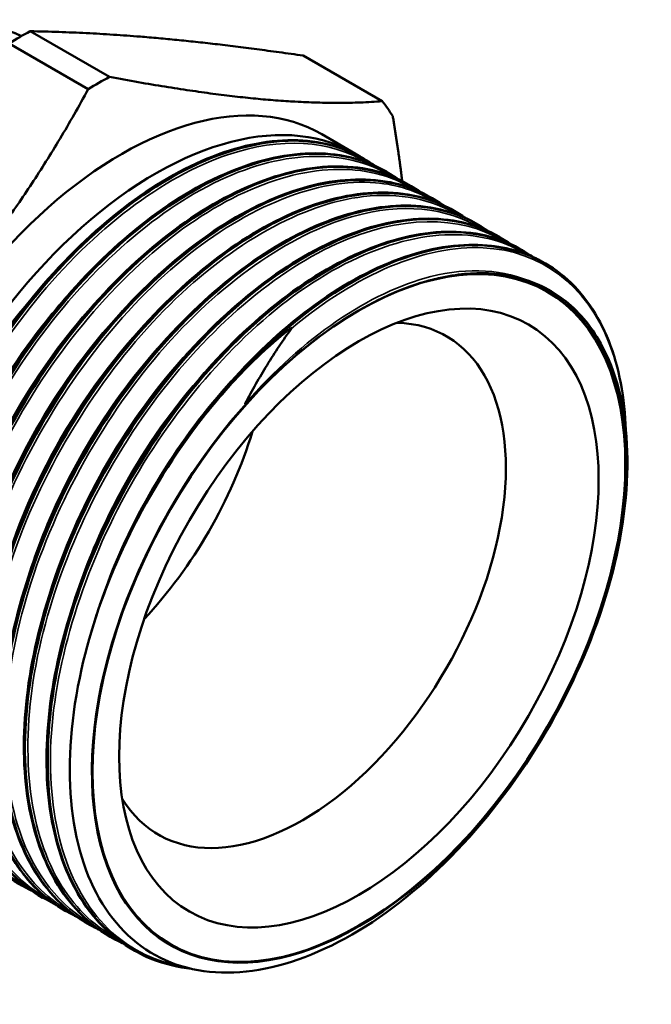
# Model space of a CAD drawing. Header units: millimetres. Extents: x -411 to 1140, y -69 to 356.
# Tile 12 of 25: x 145 to 165, y 115 to 146. Entities that reach past the tile are written whole.
import ezdxf

# ---------------------------------------------------------------- set-up
doc = ezdxf.new("R2010")
doc.units = ezdxf.units.MM
doc.layers.add('Видимые тонкие (ГОСТ)', color=7, linetype='Continuous', lineweight=35)
doc.layers.add('Видимый контур (ГОСТ)', color=7, linetype='Continuous', lineweight=50)

msp = doc.modelspace()

# ---------------------------------------------------------------- linework, layer by layer
at = {"layer": 'Видимые тонкие (ГОСТ)'}
for points, knots in [([(143.997, 119.857), (143.061, 120.378), (142.318, 121.241), (141.851, 122.385), (141.087, 124.252), (141.061, 126.853), (141.773, 129.572), (142.483, 132.283), (143.921, 135.087), (145.738, 137.325), (147.551, 139.558), (149.727, 141.208), (151.746, 141.89), (153.404, 142.451), (154.946, 142.355), (156.125, 141.642)], [51.040044, 51.040044, 51.040044, 51.040044, 51.478697, 51.478697, 51.478697, 52.194948, 52.194948, 52.194948, 52.909102, 52.909102, 52.909102, 53.621463, 53.621463, 53.621463, 54.206458, 54.206458, 54.206458, 54.206458]), ([(144.705, 119.449), (144.047, 119.811), (143.485, 120.34), (143.05, 121.022), (142.043, 122.597), (141.72, 124.974), (142.148, 127.602), (142.581, 130.257), (143.779, 133.144), (145.448, 135.58), (147.116, 138.013), (149.24, 139.974), (151.309, 141.003), (153.375, 142.03), (155.369, 142.118), (156.812, 141.25), (156.819, 141.245), (156.827, 141.241), (156.834, 141.236)], [44.756858, 44.756858, 44.756858, 44.756858, 45.063913, 45.063913, 45.063913, 45.773227, 45.773227, 45.773227, 46.489746, 46.489746, 46.489746, 47.205159, 47.205159, 47.205159, 47.919544, 47.919544, 47.919544, 47.923272, 47.923272, 47.923272, 47.923272]), ([(145.411, 119.038), (145.018, 119.252), (144.66, 119.527), (144.344, 119.861), (143.11, 121.16), (142.518, 123.339), (142.701, 125.885), (142.884, 128.43), (143.84, 131.321), (145.337, 133.879), (146.832, 136.435), (148.855, 138.637), (150.921, 139.969), (152.986, 141.3), (155.076, 141.75), (156.694, 141.219), (156.993, 141.12), (157.276, 140.988), (157.54, 140.825)], [38.473673, 38.473673, 38.473673, 38.473673, 38.656737, 38.656737, 38.656737, 39.370278, 39.370278, 39.370278, 40.083368, 40.083368, 40.083368, 40.796024, 40.796024, 40.796024, 41.508267, 41.508267, 41.508267, 41.640087, 41.640087, 41.640087, 41.640087]), ([(146.117, 118.625), (146.067, 118.652), (146.018, 118.681), (145.969, 118.71), (144.484, 119.61), (143.558, 121.446), (143.4, 123.793), (143.243, 126.138), (143.856, 128.974), (145.088, 131.639), (146.356, 134.381), (148.271, 136.918), (150.352, 138.625), (152.392, 140.3), (154.574, 141.164), (156.371, 141.016), (157.062, 140.959), (157.693, 140.752), (158.246, 140.412)], [32.190488, 32.190488, 32.190488, 32.190488, 32.213752, 32.213752, 32.213752, 32.924085, 32.924085, 32.924085, 33.634267, 33.634267, 33.634267, 34.364943, 34.364943, 34.364943, 35.081594, 35.081594, 35.081594, 35.356902, 35.356902, 35.356902, 35.356902]), ([(146.825, 118.218), (145.508, 118.953), (144.589, 120.386), (144.244, 122.277), (143.846, 124.456), (144.211, 127.224), (145.248, 129.933), (146.285, 132.642), (147.983, 135.271), (149.938, 137.204), (151.892, 139.136), (154.086, 140.357), (155.997, 140.584), (157.109, 140.716), (158.12, 140.51), (158.954, 140.003)], [25.907302, 25.907302, 25.907302, 25.907302, 26.525098, 26.525098, 26.525098, 27.236804, 27.236804, 27.236804, 27.948323, 27.948323, 27.948323, 28.659658, 28.659658, 28.659658, 29.073716, 29.073716, 29.073716, 29.073716]), ([(147.536, 117.813), (146.498, 118.392), (145.701, 119.393), (145.246, 120.725), (144.58, 122.678), (144.658, 125.325), (145.455, 128.043), (146.252, 130.761), (147.762, 133.528), (149.62, 135.693), (151.477, 137.857), (153.668, 139.401), (155.667, 139.966), (157.18, 140.393), (158.575, 140.255), (159.663, 139.597)], [19.624117, 19.624117, 19.624117, 19.624117, 20.110546, 20.110546, 20.110546, 20.824147, 20.824147, 20.824147, 21.537519, 21.537519, 21.537519, 22.250667, 22.250667, 22.250667, 22.790531, 22.790531, 22.790531, 22.790531]), ([(148.244, 117.406), (147.525, 117.803), (146.92, 118.4), (146.468, 119.176), (145.507, 120.829), (145.252, 123.282), (145.757, 125.956), (146.263, 128.629), (147.523, 131.499), (149.233, 133.888), (150.943, 136.275), (153.086, 138.162), (155.148, 139.102), (157.118, 140.001), (158.997, 140.029), (160.373, 139.193)], [13.340932, 13.340932, 13.340932, 13.340932, 13.677029, 13.677029, 13.677029, 14.392908, 14.392908, 14.392908, 15.108515, 15.108515, 15.108515, 15.823855, 15.823855, 15.823855, 16.507346, 16.507346, 16.507346, 16.507346]), ([(150.378, 116.504), (149.518, 116.649), (148.749, 117.012), (148.121, 117.584), (146.818, 118.77), (146.13, 120.848), (146.213, 123.335), (146.297, 125.821), (147.149, 128.695), (148.565, 131.286), (149.981, 133.877), (151.948, 136.164), (153.999, 137.614), (156.151, 139.136), (158.375, 139.719), (160.095, 139.218), (160.445, 139.116), (160.775, 138.969), (161.079, 138.78)], [6.85382, 6.85382, 6.85382, 6.85382, 7.196196, 7.196196, 7.196196, 7.906553, 7.906553, 7.906553, 8.616833, 8.616833, 8.616833, 9.327038, 9.327038, 9.327038, 10.072176, 10.072176, 10.072176, 10.224289, 10.224289, 10.224289, 10.224289]), ([(153.749, 136.464), (155.766, 138.161), (157.935, 139.071), (159.741, 138.983), (161.546, 138.896), (162.972, 137.814), (163.678, 135.993), (163.969, 135.243), (164.137, 134.371), (164.181, 133.419)], [2.932385, 2.932385, 2.932385, 2.932385, 3.643225, 3.643225, 3.643225, 4.353981, 4.353981, 4.353981, 4.646621, 4.646621, 4.646621, 4.646621]), ([(142.433, 129.477), (142.822, 130.968), (143.43, 132.491), (144.219, 133.921), (145.124, 135.562), (146.262, 137.07), (147.498, 138.296)], [52.1930521, 52.1930521, 52.1930521, 52.1930521, 52.6071008, 52.6071008, 52.6071008, 53.0822353, 53.0822353, 53.0822353, 53.0822353]), ([(152.298, 134.114), (154.091, 136.164), (156.195, 137.6), (158.097, 138.081), (159.291, 138.383), (160.399, 138.308), (161.318, 137.884)], [2.704159, 2.704159, 2.704159, 2.704159, 3.42471, 3.42471, 3.42471, 3.876862, 3.876862, 3.876862, 3.876862]), ([(143.139, 129.069), (143.319, 129.765), (143.547, 130.468), (143.821, 131.166), (144.81, 133.677), (146.393, 136.098), (148.204, 137.891)], [45.9098668, 45.9098668, 45.9098668, 45.9098668, 46.103283, 46.103283, 46.103283, 46.79905, 46.79905, 46.79905, 46.79905]), ([(143.843, 128.659), (144.502, 131.189), (145.826, 133.808), (147.508, 135.916), (147.955, 136.477), (148.426, 137), (148.913, 137.479)], [39.6266815, 39.6266815, 39.6266815, 39.6266815, 40.3292208, 40.3292208, 40.3292208, 40.5158647, 40.5158647, 40.5158647, 40.5158647]), ([(144.556, 128.251), (144.978, 129.868), (145.66, 131.524), (146.547, 133.058), (147.416, 134.559), (148.477, 135.935), (149.622, 137.069)], [33.3434962, 33.3434962, 33.3434962, 33.3434962, 33.7927329, 33.7927329, 33.7927329, 34.2326794, 34.2326794, 34.2326794, 34.2326794]), ([(145.263, 127.843), (145.492, 128.727), (145.798, 129.623), (146.177, 130.504), (147.17, 132.813), (148.654, 135.005), (150.328, 136.664)], [27.0603109, 27.0603109, 27.0603109, 27.0603109, 27.3059987, 27.3059987, 27.3059987, 27.9494941, 27.9494941, 27.9494941, 27.9494941]), ([(145.967, 127.433), (145.991, 127.525), (146.015, 127.617), (146.041, 127.708), (146.766, 130.32), (148.193, 133), (149.97, 135.102), (150.314, 135.509), (150.67, 135.894), (151.036, 136.254)], [20.7771256, 20.7771256, 20.7771256, 20.7771256, 20.8025736, 20.8025736, 20.8025736, 21.5261103, 21.5261103, 21.5261103, 21.6663088, 21.6663088, 21.6663088, 21.6663088]), ([(146.678, 127.025), (147.16, 128.864), (147.979, 130.754), (149.047, 132.456), (149.837, 133.716), (150.76, 134.868), (151.745, 135.842)], [14.4939402, 14.4939402, 14.4939402, 14.4939402, 15.0048665, 15.0048665, 15.0048665, 15.3831235, 15.3831235, 15.3831235, 15.3831235]), ([(147.395, 126.647), (147.632, 127.556), (147.951, 128.478), (148.346, 129.383), (149.342, 131.663), (150.816, 133.822), (152.474, 135.46)], [8.2134808, 8.2134808, 8.2134808, 8.2134808, 8.4661382, 8.4661382, 8.4661382, 9.1027424, 9.1027424, 9.1027424, 9.1027424])]:
    msp.add_open_spline(points, degree=3, knots=knots, dxfattribs=at)
msp.add_open_spline([(155.831, 137.011), (157.124, 137.782), (158.414, 138.179), (159.567, 138.182)], degree=3, dxfattribs=at)
at = {"layer": 'Видимый контур (ГОСТ)'}
for p, q in [((145.574, 145.755), (148.049, 144.326)), ((144.916, 145.375), (147.391, 143.946)), ((154.109, 144.993), (156.583, 143.564)), ((154.688, 142.535), (155.748, 141.922)), ((156.003, 141.776), (156.012, 141.771)), ((156.711, 141.367), (156.719, 141.362)), ((157.419, 140.958), (157.427, 140.953)), ((158.126, 140.55), (158.135, 140.545)), ((158.834, 140.141), (158.843, 140.136)), ((159.542, 139.732), (159.551, 139.727)), ((160.25, 139.324), (160.258, 139.319)), ((160.958, 138.915), (160.966, 138.91)), ((161.665, 138.506), (161.674, 138.501)), ((145.251, 119.066), (145.259, 119.061)), ((145.959, 118.657), (145.967, 118.652)), ((146.666, 118.248), (146.675, 118.243)), ((147.374, 117.84), (147.383, 117.835)), ((148.082, 117.431), (148.091, 117.426)), ((148.79, 117.022), (148.798, 117.017))]:
    msp.add_line(p, q, dxfattribs=at)
for centre, major_axis, start_param, end_param in [((145.245, 133.528), (-7.375, -12.774), 3.895464, 3.958518), ((148.427, 131.691), (6.261, 10.844), 0, 3.141593), ((147.72, 132.099), (7.375, 12.774), 0.753871, 0.816925), ((147.72, 132.099), (7.375, 12.774), 5.989859, 6.052913), ((149.488, 131.078), (-6.261, -10.844), 3.121086, 6.331355), ((155.852, 127.404), (-5.903, -10.225), 4.338343, 9.80382), ((154.084, 128.425), (-4.5, -7.794), 5.98231, 9.725653), ((155.56, 127.573), (6.261, 10.844), 1.299709, 1.376645), ((146.659, 132.711), (4.5, 7.794), 4.326893, 5.097885)]:
    msp.add_ellipse(centre, major_axis=major_axis, ratio=0.57735, start_param=start_param, end_param=end_param, dxfattribs=at)
for major_axis in [(-5.89, -10.202), (5.89, 10.202), (5.3, 9.18)]:
    msp.add_ellipse((155.852, 127.404), major_axis=major_axis, ratio=0.57735, dxfattribs=at)
for points, knots in [([(135.564, 127.024), (134.923, 127.333), (134.38, 127.819), (133.97, 128.468), (133.087, 129.866), (132.838, 132.003), (133.278, 134.339), (133.718, 136.675), (134.844, 139.187), (136.36, 141.239), (137.877, 143.291), (139.769, 144.865), (141.549, 145.563), (142.949, 146.112), (144.269, 146.116), (145.3, 145.6)], [-36.957077, -36.957077, -36.957077, -36.957077, -36.612814, -36.612814, -36.612814, -35.870377, -35.870377, -35.870377, -35.128126, -35.128126, -35.128126, -34.386055, -34.386055, -34.386055, -33.802561, -33.802561, -33.802561, -33.802561]), ([(145.299, 145.597), (144.501, 146.002), (143.532, 146.1), (142.481, 145.861), (140.757, 145.468), (138.828, 144.17), (137.194, 142.294), (135.559, 140.418), (134.235, 137.982), (133.566, 135.603), (132.896, 133.223), (132.887, 130.924), (133.549, 129.284), (133.935, 128.328), (134.546, 127.602), (135.318, 127.154)], [27.517633, 27.517633, 27.517633, 27.517633, 27.970275, 27.970275, 27.970275, 28.712903, 28.712903, 28.712903, 29.455339, 29.455339, 29.455339, 30.19759, 30.19759, 30.19759, 30.630528, 30.630528, 30.630528, 30.630528]), ([(144.126, 119.732), (143.831, 119.873), (143.553, 120.047), (143.296, 120.253), (141.917, 121.359), (141.147, 123.39), (141.161, 125.866), (141.176, 128.335), (141.971, 131.226), (143.352, 133.861), (144.73, 136.489), (146.679, 138.839), (148.735, 140.363), (150.787, 141.884), (152.927, 142.57), (154.65, 142.262), (155.241, 142.157), (155.782, 141.934), (156.259, 141.608)], [51.007665, 51.007665, 51.007665, 51.007665, 51.141002, 51.141002, 51.141002, 51.856067, 51.856067, 51.856067, 52.569104, 52.569104, 52.569104, 53.280413, 53.280413, 53.280413, 53.990292, 53.990292, 53.990292, 54.234162, 54.234162, 54.234162, 54.234162]), ([(156.002, 141.773), (154.808, 142.454), (153.261, 142.522), (151.603, 141.942), (149.579, 141.233), (147.406, 139.562), (145.599, 137.317), (143.794, 135.072), (142.369, 132.272), (141.667, 129.568), (140.965, 126.865), (140.99, 124.28), (141.742, 122.415), (142.2, 121.282), (142.924, 120.421), (143.839, 119.889)], [-60.475659, -60.475659, -60.475659, -60.475659, -59.894481, -59.894481, -59.894481, -59.184704, -59.184704, -59.184704, -58.475005, -58.475005, -58.475005, -57.765383, -57.765383, -57.765383, -57.334066, -57.334066, -57.334066, -57.334066]), ([(143.566, 120.052), (142.906, 120.5), (142.355, 121.143), (141.558, 122.705), (141.297, 123.64), (141.079, 125.7), (141.122, 126.853), (141.505, 129.227), (141.849, 130.477), (142.791, 132.916), (143.401, 134.134), (144.802, 136.389), (145.612, 137.453), (147.329, 139.297), (148.256, 140.101), (150.114, 141.351), (151.066, 141.813), (152.877, 142.341), (153.759, 142.413), (154.971, 142.217), (155.372, 142.093), (155.741, 141.914)], [0, 0, 0, 0, 0.400566, 0.400566, 0.795782, 0.795782, 1.194995, 1.194995, 1.59469, 1.59469, 1.993925, 1.993925, 2.392891, 2.392891, 2.791938, 2.791938, 3.191395, 3.191395, 3.591168, 3.591168, 3.80476, 3.80476, 3.80476, 3.80476]), ([(156.711, 141.367), (156.631, 141.413), (156.551, 141.456), (156.468, 141.496), (154.945, 142.242), (152.893, 142.01), (150.808, 140.85), (148.723, 139.691), (146.624, 137.615), (145.015, 135.112), (143.406, 132.61), (142.302, 129.703), (141.97, 127.078), (141.639, 124.454), (142.083, 122.134), (143.203, 120.665), (143.58, 120.171), (144.033, 119.774), (144.546, 119.48)], [-54.192473, -54.192473, -54.192473, -54.192473, -54.153821, -54.153821, -54.153821, -53.437885, -53.437885, -53.437885, -52.722234, -52.722234, -52.722234, -52.006863, -52.006863, -52.006863, -51.291768, -51.291768, -51.291768, -51.050881, -51.050881, -51.050881, -51.050881]), ([(144.273, 119.643), (143.614, 120.092), (143.063, 120.735), (142.266, 122.297), (142.005, 123.231), (141.787, 125.291), (141.83, 126.444), (142.212, 128.818), (142.557, 130.069), (143.499, 132.507), (144.108, 133.726), (145.51, 135.98), (146.32, 137.044), (148.036, 138.889), (148.964, 139.692), (150.822, 140.942), (151.774, 141.404), (153.585, 141.932), (154.467, 142.004), (155.679, 141.809), (156.079, 141.684), (156.449, 141.505)], [0, 0, 0, 0, 0.400566, 0.400566, 0.795782, 0.795782, 1.194995, 1.194995, 1.59469, 1.59469, 1.993925, 1.993925, 2.392891, 2.392891, 2.791938, 2.791938, 3.191395, 3.191395, 3.591168, 3.591168, 3.80476, 3.80476, 3.80476, 3.80476]), ([(144.833, 119.321), (143.245, 120.091), (142.196, 121.837), (141.936, 124.151), (141.677, 126.456), (142.2, 129.302), (143.374, 132.017), (144.547, 134.727), (146.36, 137.284), (148.375, 139.084), (150.388, 140.881), (152.587, 141.908), (154.444, 141.927), (155.394, 141.937), (156.251, 141.683), (156.966, 141.197)], [44.72448, 44.72448, 44.72448, 44.72448, 45.442786, 45.442786, 45.442786, 46.158334, 46.158334, 46.158334, 46.872795, 46.872795, 46.872795, 47.586247, 47.586247, 47.586247, 47.950976, 47.950976, 47.950976, 47.950976]), ([(145.542, 118.914), (144.274, 119.535), (143.336, 120.763), (142.889, 122.427), (142.335, 124.488), (142.537, 127.201), (143.442, 129.93), (144.345, 132.658), (145.943, 135.379), (147.851, 137.457), (149.758, 139.533), (151.96, 140.95), (153.932, 141.377), (155.362, 141.686), (156.662, 141.474), (157.676, 140.791)], [38.441294, 38.441294, 38.441294, 38.441294, 39.01642, 39.01642, 39.01642, 39.728708, 39.728708, 39.728708, 40.440568, 40.440568, 40.440568, 41.152018, 41.152018, 41.152018, 41.667791, 41.667791, 41.667791, 41.667791]), ([(157.416, 140.954), (157.03, 141.179), (156.606, 141.341), (156.152, 141.432), (154.436, 141.776), (152.289, 141.119), (150.224, 139.612), (148.16, 138.105), (146.196, 135.761), (144.803, 133.131), (143.41, 130.502), (142.6, 127.609), (142.569, 125.131), (142.539, 122.654), (143.288, 120.613), (144.647, 119.486), (144.837, 119.329), (145.039, 119.189), (145.251, 119.067)], [-47.909288, -47.909288, -47.909288, -47.909288, -47.720258, -47.720258, -47.720258, -47.006715, -47.006715, -47.006715, -46.293415, -46.293415, -46.293415, -45.580351, -45.580351, -45.580351, -44.86752, -44.86752, -44.86752, -44.767695, -44.767695, -44.767695, -44.767695]), ([(144.981, 119.235), (144.322, 119.683), (143.771, 120.326), (142.974, 121.888), (142.713, 122.822), (142.495, 124.882), (142.538, 126.036), (142.92, 128.41), (143.265, 129.66), (144.207, 132.099), (144.816, 133.317), (146.218, 135.571), (147.028, 136.635), (148.744, 138.48), (149.672, 139.283), (151.529, 140.533), (152.482, 140.996), (154.293, 141.523), (155.174, 141.596), (156.386, 141.4), (156.787, 141.275), (157.157, 141.097)], [0, 0, 0, 0, 0.400566, 0.400566, 0.795782, 0.795782, 1.194995, 1.194995, 1.59469, 1.59469, 1.993925, 1.993925, 2.392891, 2.392891, 2.791938, 2.791938, 3.191395, 3.191395, 3.591168, 3.591168, 3.80476, 3.80476, 3.80476, 3.80476]), ([(146.252, 118.51), (145.317, 118.964), (144.558, 119.74), (144.049, 120.79), (143.197, 122.55), (143.057, 125.065), (143.657, 127.749), (144.271, 130.496), (145.656, 133.398), (147.466, 135.748), (149.25, 138.065), (151.432, 139.827), (153.486, 140.619), (155.356, 141.34), (157.105, 141.25), (158.385, 140.386)], [32.158109, 32.158109, 32.158109, 32.158109, 32.581214, 32.581214, 32.581214, 33.29065, 33.29065, 33.29065, 34.016822, 34.016822, 34.016822, 34.732639, 34.732639, 34.732639, 35.384606, 35.384606, 35.384606, 35.384606]), ([(158.122, 140.543), (157.468, 140.921), (156.71, 141.119), (155.88, 141.115), (154.03, 141.106), (151.84, 140.094), (149.829, 138.313), (147.82, 136.533), (146.007, 133.999), (144.824, 131.303), (143.642, 128.609), (143.099, 125.775), (143.329, 123.466), (143.553, 121.23), (144.498, 119.503), (145.959, 118.657)], [-41.626103, -41.626103, -41.626103, -41.626103, -41.306687, -41.306687, -41.306687, -40.595153, -40.595153, -40.595153, -39.883818, -39.883818, -39.883818, -39.172679, -39.172679, -39.172679, -38.48451, -38.48451, -38.48451, -38.48451]), ([(145.689, 118.826), (145.03, 119.274), (144.479, 119.917), (143.681, 121.479), (143.421, 122.414), (143.203, 124.474), (143.246, 125.627), (143.628, 128.001), (143.973, 129.252), (144.915, 131.69), (145.524, 132.908), (146.926, 135.163), (147.735, 136.227), (149.452, 138.071), (150.38, 138.875), (152.237, 140.125), (153.19, 140.587), (155.001, 141.115), (155.882, 141.187), (157.094, 140.991), (157.495, 140.867), (157.865, 140.688)], [0, 0, 0, 0, 0.400566, 0.400566, 0.795782, 0.795782, 1.194995, 1.194995, 1.59469, 1.59469, 1.993925, 1.993925, 2.392891, 2.392891, 2.791938, 2.791938, 3.191395, 3.191395, 3.591168, 3.591168, 3.80476, 3.80476, 3.80476, 3.80476]), ([(158.831, 140.134), (157.942, 140.644), (156.86, 140.821), (155.676, 140.628), (153.736, 140.312), (151.538, 139.005), (149.602, 137.009), (147.666, 135.014), (146.01, 132.347), (145.026, 129.63), (144.042, 126.913), (143.74, 124.167), (144.195, 122.033), (144.567, 120.29), (145.442, 118.966), (146.668, 118.251)], [-35.342917, -35.342917, -35.342917, -35.342917, -34.90969, -34.90969, -34.90969, -34.19979, -34.19979, -34.19979, -33.490049, -33.490049, -33.490049, -32.780463, -32.780463, -32.780463, -32.201325, -32.201325, -32.201325, -32.201325]), ([(146.96, 118.102), (146.265, 118.436), (145.666, 118.948), (145.198, 119.623), (144.138, 121.152), (143.759, 123.505), (144.141, 126.133), (144.524, 128.76), (145.665, 131.641), (147.291, 134.103), (148.917, 136.564), (151.013, 138.585), (153.081, 139.696), (155.148, 140.807), (157.171, 140.999), (158.668, 140.231), (158.815, 140.156), (158.957, 140.071), (159.093, 139.978)], [25.874924, 25.874924, 25.874924, 25.874924, 26.188998, 26.188998, 26.188998, 26.899946, 26.899946, 26.899946, 27.610708, 27.610708, 27.610708, 28.321289, 28.321289, 28.321289, 29.031693, 29.031693, 29.031693, 29.10142, 29.10142, 29.10142, 29.10142]), ([(146.397, 118.417), (145.738, 118.866), (145.187, 119.509), (144.389, 121.071), (144.129, 122.005), (143.91, 124.065), (143.953, 125.218), (144.336, 127.593), (144.68, 128.843), (145.623, 131.281), (146.232, 132.5), (147.633, 134.754), (148.443, 135.818), (150.16, 137.663), (151.088, 138.466), (152.945, 139.716), (153.897, 140.178), (155.709, 140.706), (156.59, 140.778), (157.802, 140.583), (158.203, 140.458), (158.573, 140.279)], [0, 0, 0, 0, 0.400566, 0.400566, 0.795782, 0.795782, 1.194995, 1.194995, 1.59469, 1.59469, 1.993925, 1.993925, 2.392891, 2.392891, 2.791938, 2.791938, 3.191395, 3.191395, 3.591168, 3.591168, 3.80476, 3.80476, 3.80476, 3.80476]), ([(159.541, 139.729), (158.36, 140.403), (156.834, 140.478), (155.196, 139.917), (153.163, 139.221), (150.976, 137.55), (149.157, 135.296), (147.34, 133.044), (145.907, 130.229), (145.203, 127.512), (144.499, 124.797), (144.531, 122.203), (145.295, 120.339), (145.753, 119.222), (146.472, 118.372), (147.378, 117.846)], [-29.059732, -29.059732, -29.059732, -29.059732, -28.48488, -28.48488, -28.48488, -27.771194, -27.771194, -27.771194, -27.057993, -27.057993, -27.057993, -26.345257, -26.345257, -26.345257, -25.918139, -25.918139, -25.918139, -25.918139]), ([(147.666, 117.69), (147.246, 117.891), (146.861, 118.157), (146.52, 118.487), (145.239, 119.728), (144.588, 121.863), (144.717, 124.391), (144.845, 126.917), (145.75, 129.816), (147.212, 132.407), (148.674, 134.996), (150.679, 137.256), (152.749, 138.657), (154.819, 140.057), (156.936, 140.588), (158.595, 140.127), (159.03, 140.006), (159.433, 139.817), (159.799, 139.566)], [19.591738, 19.591738, 19.591738, 19.591738, 19.781326, 19.781326, 19.781326, 20.494157, 20.494157, 20.494157, 21.206761, 21.206761, 21.206761, 21.919141, 21.919141, 21.919141, 22.631303, 22.631303, 22.631303, 22.818235, 22.818235, 22.818235, 22.818235]), ([(147.105, 118.009), (146.445, 118.457), (145.894, 119.1), (145.097, 120.662), (144.836, 121.596), (144.618, 123.656), (144.661, 124.81), (145.044, 127.184), (145.388, 128.434), (146.331, 130.873), (146.94, 132.091), (148.341, 134.345), (149.151, 135.409), (150.868, 137.254), (151.796, 138.057), (153.653, 139.308), (154.605, 139.77), (156.416, 140.297), (157.298, 140.37), (158.51, 140.174), (158.911, 140.049), (159.28, 139.871)], [0, 0, 0, 0, 0.400566, 0.400566, 0.795782, 0.795782, 1.194995, 1.194995, 1.59469, 1.59469, 1.993925, 1.993925, 2.392891, 2.392891, 2.791938, 2.791938, 3.191395, 3.191395, 3.591168, 3.591168, 3.80476, 3.80476, 3.80476, 3.80476]), ([(160.25, 139.324), (158.817, 140.149), (156.861, 140.057), (154.832, 139.061), (152.771, 138.049), (150.652, 136.113), (148.977, 133.703), (147.304, 131.293), (146.088, 128.43), (145.622, 125.779), (145.137, 123.019), (145.471, 120.515), (146.547, 118.896), (146.96, 118.274), (147.482, 117.785), (148.086, 117.438)], [-22.776547, -22.776547, -22.776547, -22.776547, -22.077584, -22.077584, -22.077584, -21.36759, -21.36759, -21.36759, -20.657915, -20.657915, -20.657915, -19.918891, -19.918891, -19.918891, -19.634954, -19.634954, -19.634954, -19.634954]), ([(148.372, 117.278), (148.27, 117.327), (148.169, 117.38), (148.071, 117.437), (146.557, 118.322), (145.605, 120.164), (145.436, 122.529), (145.268, 124.894), (145.883, 127.761), (147.128, 130.454), (148.374, 133.146), (150.239, 135.642), (152.275, 137.353), (154.311, 139.064), (156.5, 139.976), (158.318, 139.877), (159.136, 139.833), (159.875, 139.584), (160.505, 139.154)], [13.308553, 13.308553, 13.308553, 13.308553, 13.354814, 13.354814, 13.354814, 14.069909, 14.069909, 14.069909, 14.784733, 14.784733, 14.784733, 15.499291, 15.499291, 15.499291, 16.213588, 16.213588, 16.213588, 16.53505, 16.53505, 16.53505, 16.53505]), ([(147.812, 117.6), (147.153, 118.048), (146.602, 118.691), (145.805, 120.253), (145.544, 121.188), (145.326, 123.248), (145.369, 124.401), (145.751, 126.775), (146.096, 128.026), (147.038, 130.464), (147.647, 131.682), (149.049, 133.937), (149.859, 135.001), (151.575, 136.845), (152.503, 137.649), (154.361, 138.899), (155.313, 139.361), (157.124, 139.889), (158.006, 139.961), (159.218, 139.766), (159.618, 139.641), (159.988, 139.462)], [0, 0, 0, 0, 0.400566, 0.400566, 0.795782, 0.795782, 1.194995, 1.194995, 1.59469, 1.59469, 1.993925, 1.993925, 2.392891, 2.392891, 2.791938, 2.791938, 3.191395, 3.191395, 3.591168, 3.591168, 3.80476, 3.80476, 3.80476, 3.80476]), ([(149.081, 116.871), (147.822, 117.487), (146.889, 118.701), (146.438, 120.347), (145.878, 122.393), (146.067, 125.088), (146.954, 127.807), (147.842, 130.526), (149.421, 133.245), (151.315, 135.332), (153.297, 137.515), (155.607, 138.985), (157.65, 139.37), (159.01, 139.626), (160.243, 139.4), (161.214, 138.746)], [7.025368, 7.025368, 7.025368, 7.025368, 7.596294, 7.596294, 7.596294, 8.30584, 8.30584, 8.30584, 9.01531, 9.01531, 9.01531, 9.757698, 9.757698, 9.757698, 10.251865, 10.251865, 10.251865, 10.251865]), ([(160.956, 138.912), (160.665, 139.082), (160.354, 139.215), (160.024, 139.308), (158.372, 139.777), (156.261, 139.258), (154.195, 137.871), (152.13, 136.484), (150.127, 134.242), (148.66, 131.667), (147.195, 129.093), (146.277, 126.208), (146.129, 123.682), (145.98, 121.136), (146.614, 118.977), (147.887, 117.714), (148.161, 117.443), (148.464, 117.213), (148.791, 117.026)], [-16.493361, -16.493361, -16.493361, -16.493361, -16.351249, -16.351249, -16.351249, -15.640371, -15.640371, -15.640371, -14.930204, -14.930204, -14.930204, -14.220676, -14.220676, -14.220676, -13.50561, -13.50561, -13.50561, -13.351769, -13.351769, -13.351769, -13.351769]), ([(148.52, 117.191), (147.861, 117.64), (147.31, 118.283), (146.513, 119.845), (146.252, 120.779), (146.034, 122.839), (146.077, 123.992), (146.459, 126.367), (146.804, 127.617), (147.746, 130.055), (148.355, 131.274), (149.757, 133.528), (150.567, 134.592), (152.283, 136.437), (153.211, 137.24), (155.068, 138.49), (156.021, 138.952), (157.832, 139.48), (158.714, 139.552), (159.926, 139.357), (160.326, 139.232), (160.696, 139.053)], [0, 0, 0, 0, 0.400566, 0.400566, 0.795782, 0.795782, 1.194995, 1.194995, 1.59469, 1.59469, 1.993925, 1.993925, 2.392891, 2.392891, 2.791938, 2.791938, 3.191395, 3.191395, 3.591168, 3.591168, 3.80476, 3.80476, 3.80476, 3.80476]), ([(161.662, 138.5), (161.123, 138.814), (160.512, 139.004), (159.848, 139.056), (158.051, 139.199), (155.875, 138.336), (153.837, 136.669), (152.691, 135.731), (151.591, 134.548), (150.624, 133.212)], [-10.210176, -10.210176, -10.210176, -10.210176, -9.946593, -9.946593, -9.946593, -9.234121, -9.234121, -9.234121, -8.833531, -8.833531, -8.833531, -8.833531]), ([(151.204, 133.959), (153.002, 136.219), (155.173, 137.91), (157.202, 138.642), (159.006, 139.292), (160.684, 139.179), (161.924, 138.343)], [2.627282, 2.627282, 2.627282, 2.627282, 3.337384, 3.337384, 3.337384, 3.968679, 3.968679, 3.968679, 3.968679]), ([(147.489, 126.989), (147.862, 128.231), (148.385, 129.499), (149.64, 131.87), (150.383, 133.004), (152.001, 135.026), (152.895, 135.938), (154.721, 137.429), (155.676, 138.026), (157.526, 138.835), (158.446, 139.056), (160.055, 139.095), (160.776, 138.948), (161.404, 138.645)], [0, 0, 0, 0, 0.406276, 0.406276, 0.80506, 0.80506, 1.204043, 1.204043, 1.603316, 1.603316, 2.003062, 2.003062, 2.365818, 2.365818, 2.365818, 2.365818]), ([(161.925, 138.344), (162.561, 137.912), (163.088, 137.285), (163.84, 135.756), (164.078, 134.837), (164.179, 133.671), (164.188, 133.511), (164.195, 133.348)], [0, 0, 0, 0, 0.399932, 0.399932, 0.7947954, 0.7947954, 0.8564547, 0.8564547, 0.8564547, 0.8564547]), ([(160.625, 138.097), (161.221, 137.975), (161.761, 137.734), (162.704, 137.022), (163.102, 136.554), (163.893, 135.13), (164.17, 134.061), (164.299, 131.615), (164.148, 130.261), (163.429, 127.44), (162.866, 126.001), (161.396, 123.228), (160.501, 121.921), (158.492, 119.615), (157.396, 118.639), (155.143, 117.152), (154.007, 116.657), (151.845, 116.222), (150.839, 116.289), (149.091, 116.983), (148.367, 117.606), (147.298, 119.336), (146.965, 120.428), (146.74, 122.944), (146.852, 124.346), (147.18, 125.809)], [-5.381431, -5.381431, -5.381431, -5.381431, -5.073091, -5.073091, -4.763781, -4.763781, -4.297129, -4.297129, -3.828316, -3.828316, -3.35734, -3.35734, -2.884203, -2.884203, -2.408905, -2.408905, -1.931446, -1.931446, -1.451825, -1.451825, -0.970044, -0.970044, -0.486102, -0.486102, 0, 0, 0, 0]), ([(159.151, 138.164), (158.91, 138.141), (158.64, 138.1), (157.528, 137.848), (156.683, 137.505), (155.831, 137.011)], [0.1090316, 0.1090316, 0.1090316, 0.1090316, 0.1849851, 0.1849851, 0.3937629, 0.3937629, 0.3937629, 0.3937629]), ([(155.831, 137.011), (154.979, 136.517), (154.135, 135.879), (153.024, 134.841), (152.754, 134.569), (152.513, 134.313)], [0, 0, 0, 0, 0.3613331, 0.3613331, 0.4928417, 0.4928417, 0.4928417, 0.4928417]), ([(151.204, 133.959), (151.701, 134.57), (152.227, 135.14), (153.185, 136.042), (153.508, 136.302), (153.667, 136.419), (153.716, 136.456), (153.743, 136.47), (153.746, 136.472), (153.75, 136.473), (153.75, 136.473), (153.751, 136.473), (153.752, 136.473), (153.752, 136.473), (153.752, 136.472), (153.752, 136.472), (153.752, 136.472), (153.752, 136.472), (153.752, 136.472), (153.753, 136.471), (153.753, 136.471), (153.752, 136.47), (153.752, 136.47), (153.751, 136.467), (153.75, 136.466), (153.749, 136.464)], [-0.214282, -0.214282, -0.214282, -0.214282, -0.1003112, -0.1003112, -0.0132673, -0.0132673, -0.0030182, -0.0030182, -0.001735, -0.001735, -0.0013816, -0.0013816, -0.0012393, -0.0012393, -0.0011594, -0.0011594, -0.001094, -0.001094, -0.0010205, -0.0010205, -0.0009063, -0.0009063, -0.0006226, -0.0006226, 0, 0, 0, 0]), ([(153.749, 136.464), (153.483, 136.097), (153.226, 135.714), (152.742, 134.928), (152.513, 134.527), (152.298, 134.114)], [-0.2870716, -0.2870716, -0.2870716, -0.2870716, -0.1417722, -0.1417722, 0, 0, 0, 0]), ([(152.298, 134.114), (152.297, 134.113), (152.296, 134.111), (152.296, 134.109), (152.295, 134.108), (152.295, 134.107), (152.295, 134.107), (152.295, 134.106), (152.295, 134.106), (152.295, 134.106), (152.295, 134.106), (152.296, 134.106), (152.296, 134.106), (152.296, 134.105), (152.296, 134.105), (152.297, 134.105), (152.298, 134.106), (152.303, 134.108), (152.312, 134.115), (152.351, 134.15), (152.398, 134.197), (152.464, 134.263), (152.488, 134.287), (152.513, 134.313)], [-0.6484182, -0.6484182, -0.6484182, -0.6484182, -0.6413278, -0.6413278, -0.6367861, -0.6367861, -0.6349643, -0.6349643, -0.6339456, -0.6339456, -0.6331156, -0.6331156, -0.632186, -0.632186, -0.6307459, -0.6307459, -0.6272773, -0.6272773, -0.6032535, -0.6032535, -0.5395876, -0.5395876, -0.5089182, -0.5089182, -0.5089182, -0.5089182]), ([(147.18, 125.809), (147.459, 127.054), (147.897, 128.326), (149.063, 130.85), (149.791, 132.083), (150.624, 133.212)], [-0.8399334, -0.8399334, -0.8399334, -0.8399334, -0.426059, -0.426059, 0, 0, 0, 0]), ([(150.607, 116.436), (150.509, 116.447), (150.413, 116.461), (149.88, 116.551), (149.464, 116.683), (149.08, 116.869)], [3.5433484, 3.5433484, 3.5433484, 3.5433484, 3.5902074, 3.5902074, 3.8047671, 3.8047671, 3.8047671, 3.8047671])]:
    msp.add_open_spline(points, degree=3, knots=knots, dxfattribs=at)
for points, weights in [([(154.109, 144.993), (149.295, 145.689), (145.574, 145.755)], [1, 1.13461538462, 1]), ([(148.049, 144.326), (153.361, 143.342), (156.583, 143.564)], [1, 1.13461538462, 1]), ([(138.856, 133.329), (144.168, 138.035), (147.391, 143.946)], [1, 1.13461538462, 1]), ([(156.912, 143.096), (157.088, 142.038), (157.206, 141.072)], [1, 1.02036112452, 1.03456284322])]:
    msp.add_rational_spline(points, weights, degree=2, dxfattribs=at)
for points in [[(156.262, 141.613), (156.292, 141.593), (156.322, 141.572), (156.351, 141.551)], [(156.97, 141.205), (157, 141.184), (157.029, 141.164), (157.059, 141.143)], [(157.678, 140.796), (157.708, 140.776), (157.737, 140.755), (157.767, 140.734)], [(158.386, 140.387), (158.416, 140.367), (158.445, 140.346), (158.474, 140.325)], [(159.094, 139.979), (159.123, 139.958), (159.153, 139.938), (159.182, 139.917)], [(159.801, 139.57), (159.831, 139.55), (159.861, 139.529), (159.89, 139.508)], [(160.509, 139.161), (160.539, 139.141), (160.569, 139.12), (160.598, 139.099)], [(161.217, 138.753), (161.247, 138.732), (161.276, 138.712), (161.306, 138.691)], [(159.151, 138.164), (159.668, 138.214), (160.162, 138.191), (160.625, 138.097)], [(144.888, 136.492), (145.069, 136.726), (145.291, 137.006), (145.553, 137.313)], [(145.618, 118.875), (145.592, 118.887), (145.566, 118.899), (145.541, 118.912)], [(146.326, 118.466), (146.3, 118.478), (146.274, 118.491), (146.248, 118.503)], [(147.034, 118.058), (147.008, 118.07), (146.982, 118.082), (146.956, 118.094)], [(147.742, 117.649), (147.716, 117.661), (147.69, 117.673), (147.664, 117.686)], [(148.45, 117.24), (148.424, 117.252), (148.398, 117.265), (148.372, 117.277)]]:
    msp.add_open_spline(points, degree=3, dxfattribs=at)

doc.saveas('drawing.dxf')
